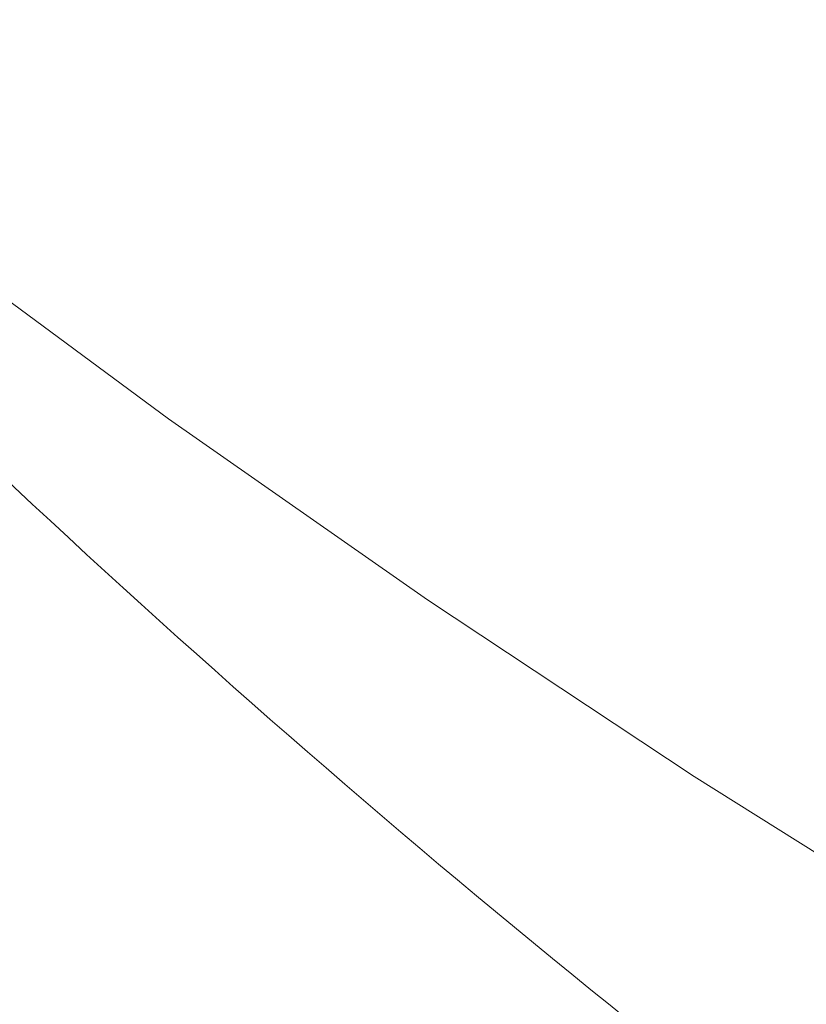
# Model space of a CAD drawing. Header units: millimetres. Extents: x 8 to 524, y 12 to 399.
# Tile 46 of 133: x 462.49 to 463.7, y 153.66 to 155.18. Entities that reach past the tile are written whole.
import ezdxf

# ---------------------------------------------------------------- set-up
doc = ezdxf.new("R2010")
doc.units = ezdxf.units.MM

msp = doc.modelspace()

# ---------------------------------------------------------------- linework, layer by layer
at = {"color": 252, "linetype": 'Continuous', "lineweight": 0, "flags": 128}
msp.add_lwpolyline([(461.2551, 155.741), (461.6024, 155.4369), (461.9626, 155.1391), (462.3355, 154.8476), (462.7209, 154.5627), (463.1185, 154.2846), (463.528, 154.0134), (463.9492, 153.7494), (464.3819, 153.4927), (464.8257, 153.2434), (465.2803, 153.0018), (465.7455, 152.768), (466.2209, 152.5421), (466.7063, 152.3243), (467.2013, 152.1148), (467.7056, 151.9136), (468.2189, 151.7209), (468.7408, 151.5369), (469.2711, 151.3615), (469.8092, 151.1951), (470.355, 151.0376), (470.9081, 150.8892), (471.468, 150.7499)], dxfattribs=at)
at = {"color": 252, "linetype": 'Continuous', "lineweight": 0}
msp.add_arc((473.6852, 166.4122), 16.3822, 223.54409, 240.5201, dxfattribs=at)
msp.add_open_spline([(429.734, 153.9323), (430.4357, 154.3135), (431.8428, 155.0778), (433.958, 156.2123), (436.08, 157.3443), (438.2092, 158.4718), (440.3447, 159.5955), (442.6135, 160.7827), (445.015, 162.0326), (447.5483, 163.3444), (450.0852, 164.6524), (452.6399, 165.9648), (455.2111, 167.2818), (457.7974, 168.6039), (460.3823, 169.9222), (462.9643, 171.2356), (465.2456, 172.3926), (467.227, 173.3949), (468.9093, 174.244), (470.5886, 175.0894), (472.2647, 175.9307), (473.9379, 176.7676), (475.051, 177.3225), (475.6072, 177.5998)], degree=3, knots=[0, 0, 0, 0, 0.045321, 0.090874, 0.136646, 0.182622, 0.228785, 0.275119, 0.329925, 0.384921, 0.440081, 0.495378, 0.551796, 0.608303, 0.66487, 0.72147, 0.778077, 0.815132, 0.852169, 0.889183, 0.926163, 0.963103, 1, 1, 1, 1], dxfattribs=at)

doc.saveas('drawing.dxf')
